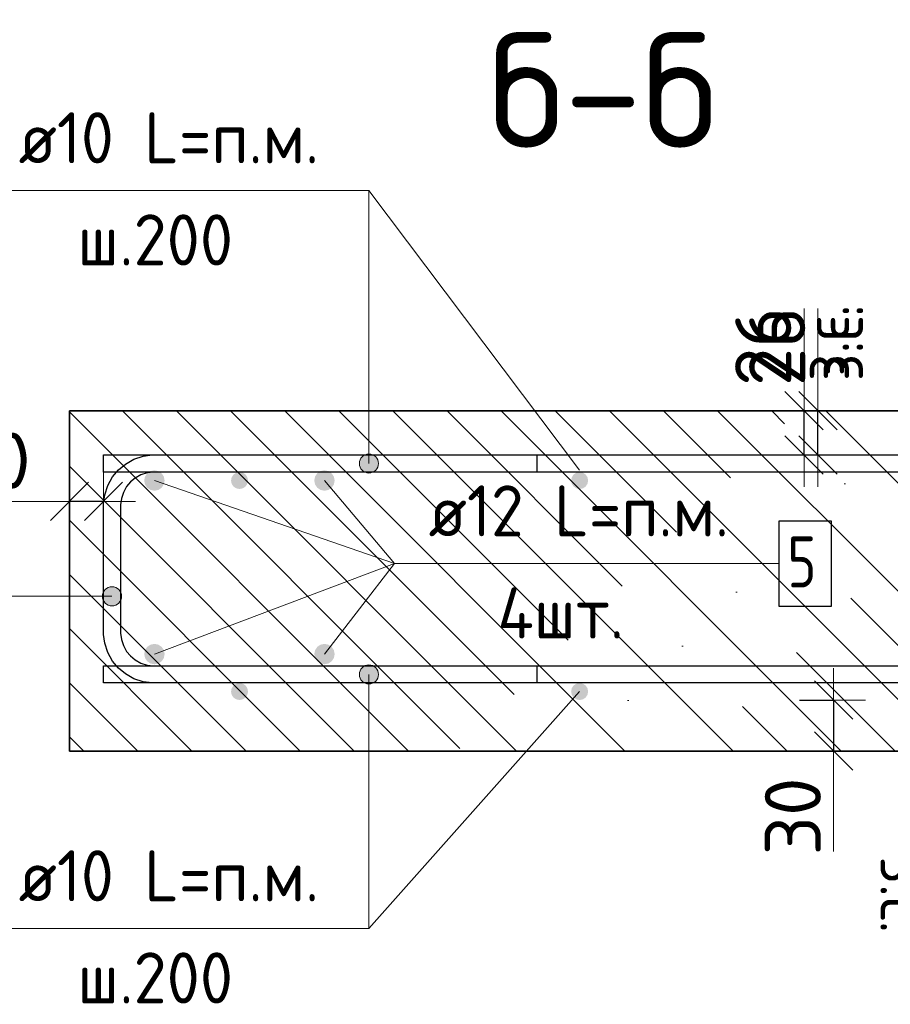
# Model space of a CAD drawing. Header units: metres. Extents: x -38 to 100, y -15 to 21.
# Tile 66 of 90: x 72.138 to 72.65, y 7.193 to 7.772. Entities that reach past the tile are written whole.
import ezdxf

# ---------------------------------------------------------------- set-up
doc = ezdxf.new("R2010")
doc.units = ezdxf.units.M
doc.header["$PDMODE"] = 65
for name, color, linetype, lineweight in [('XR$4$Арм. стержнями верхней зоны', 180, 'Continuous', 35), ('XR$4$Арм. стержнями нижней зоны', 180, 'Continuous', 35), ('XR$4$Арм.стержн. Арматура края', 96, 'Continuous', 35), ('XR$4$Арм.стержн. Доп. арматура', 180, 'Continuous', 35), ('XR$4$Размерная линия_ общее', 7, 'Continuous', 13), ('XR$6$Арм. стержнями верхней зоны', 180, 'Continuous', 35), ('XR$6$Арм. стержнями нижней зоны', 180, 'Continuous', 35), ('XR$6$Арм.стержн. Арматура края', 96, 'Continuous', 35), ('XR$6$Арм.стержн. Доп. арматура', 180, 'Continuous', 35), ('XR$6$Размерная линия_ общее', 7, 'Continuous', 13)]:
    doc.layers.add(name, color=color, linetype=linetype, lineweight=lineweight)
doc.styles.add('ISOCPEUR', font='txt')
doc.dimstyles.new('DIMSTYLE_11', dxfattribs={"dimtxt": 0.033, "dimasz": 0.0375, "dimexe": 0, "dimexo": 0, "dimgap": 0.0165, "dimtad": 2, "dimdec": 0, "dimlfac": 1000, "dimrnd": 1, "dimzin": 12, "dimdsep": 46, "dimtxsty": 'ISOCPEUR', "dimblk1": 'ALL_ML_STRICH', "dimblk2": 'ALL_ML_STRICH', "dimsah": 1, "dimcen": 0, "dimclrd": 7, "dimclre": 256, "dimclrt": 7, "dimadec": 0, "dimazin": 0, "dimtfac": 1, "dimtdec": 0, "dimtix": 1, "dimtmove": 2, "dimatfit": 3, "dimfxl": 0, "dimtvp": 1.2, "dimtzin": 0, "dimlwd": 0, "dimlwe": -3, "dimarcsym": 0})
pattern_1 = [(135, (0, 0), (-0.031819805, -0.031819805), [0.4, -0.05, 0, -0.05]), (135, (-0.01591, -0.01591), (-0.031819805, -0.031819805), [0.8, -0.1, 0.1, -0.1])]

# ---------------------------------------------------------------- blocks, each defined once
blk = doc.blocks.new('ALL_ML_STRICH')
at = {"color": 0, "linetype": 'ByBlock', "lineweight": -2}
for p, q in [((0, -0.5), (0, 0.5)), ((-0.3, -0.3), (0.3, 0.3)), ((-1, 0), (0.5, 0))]:
    blk.add_line(p, q, dxfattribs=at)
blk = doc.blocks.new('*D136')
at = {"layer": 'DEFPOINTS', "color": 7, "linetype": 'Continuous', "lineweight": 13, "transparency": 33554687}
for p in [(72.5769, 7.37188), (72.61689, 7.37188), (72.5769, 7.34188)]:
    blk.add_point(p, dxfattribs=at)
at = {"layer": 'XR$4$Размерная линия_ общее', "color": 253, "linetype": 'Continuous', "lineweight": -2, "true_color": 0xa0a0a0, "transparency": 33554687}
for p, q in [((72.5969, 7.37188), (72.61689, 7.37188)), ((72.5969, 7.34188), (72.61689, 7.34188))]:
    blk.add_line(p, q, dxfattribs=at)
at = {"layer": 'XR$4$Размерная линия_ общее', "color": 7, "linetype": 'Continuous', "lineweight": -2, "transparency": 33554687}
blk.add_line((72.61689, 7.37188), (72.61689, 7.34188), dxfattribs=at)
at = {"layer": 'XR$4$Размерная линия_ общее', "color": 7, "linetype": 'Continuous', "lineweight": 13, "transparency": 33554687, "xscale": 0.0375, "yscale": 0.0375, "zscale": 0.0375}
for p, rotation in [((72.61689, 7.37188), 90), ((72.61689, 7.34188), 270)]:
    blk.add_blockref('ALL_ML_STRICH', p, dxfattribs=dict(at, rotation=rotation))
at = {"layer": 'XR$4$Размерная линия_ общее', "color": 7, "linetype": 'Continuous', "lineweight": 13, "transparency": 33554687, "insert": (72.59289, 7.30345), "char_height": 0.033, "width": 0.066, "attachment_point": 5, "rotation": 90, "style": 'ISOCPEUR'}
blk.add_mtext('\\A1;{30}', dxfattribs=at)
at = {"layer": 'XR$4$Размерная линия_ общее', "color": 7, "linetype": 'Continuous', "lineweight": 13, "transparency": 33554687, "insert": (72.67143, 7.27997), "char_height": 0.027, "width": 0.00135, "attachment_point": 1, "rotation": 270, "line_spacing_factor": 0.60241, "style": 'ISOCPEUR'}
blk.add_mtext('з.с.', dxfattribs=at)
blk = doc.blocks.new('*D139')
at = {"layer": 'DEFPOINTS', "color": 7, "linetype": 'Continuous', "lineweight": 13, "transparency": 33554687}
for p in [(72.1875, 7.48857), (72.1875, 7.45358), (72.1675, 7.44858)]:
    blk.add_point(p, dxfattribs=at)
at = {"layer": 'XR$4$Размерная линия_ общее', "color": 253, "linetype": 'Continuous', "lineweight": -2, "true_color": 0xa0a0a0, "transparency": 33554687}
for p, q in [((72.1675, 7.46858), (72.1675, 7.48857)), ((72.1875, 7.47358), (72.1875, 7.48857))]:
    blk.add_line(p, q, dxfattribs=at)
at = {"layer": 'XR$4$Размерная линия_ общее', "color": 7, "linetype": 'Continuous', "lineweight": -2, "transparency": 33554687}
blk.add_line((72.1875, 7.48857), (72.1675, 7.48857), dxfattribs=at)
at = {"layer": 'XR$4$Размерная линия_ общее', "color": 7, "linetype": 'Continuous', "lineweight": 13, "transparency": 33554687, "xscale": 0.0375, "yscale": 0.0375, "zscale": 0.0375}
for p, rotation in [((72.1675, 7.48857), 180), ((72.1875, 7.48857), 360)]:
    blk.add_blockref('ALL_ML_STRICH', p, dxfattribs=dict(at, rotation=rotation))
at = {"layer": 'XR$4$Размерная линия_ общее', "color": 7, "linetype": 'Continuous', "lineweight": 13, "transparency": 33554687, "insert": (72.12208, 7.51257), "char_height": 0.033, "width": 0.066, "attachment_point": 5, "style": 'ISOCPEUR'}
blk.add_mtext('\\A1;{20}', dxfattribs=at)
at = {"layer": 'XR$4$Размерная линия_ общее', "color": 7, "linetype": 'Continuous', "lineweight": 13, "transparency": 33554687, "insert": (72.09879, 7.43451), "char_height": 0.027, "width": 0.00135, "attachment_point": 1, "rotation": 180, "line_spacing_factor": 0.60241, "style": 'ISOCPEUR'}
blk.add_mtext('з.с.', dxfattribs=at)
blk = doc.blocks.new('*D142')
at = {"layer": 'DEFPOINTS', "color": 7, "linetype": 'Continuous', "lineweight": 13, "transparency": 33554687}
for p in [(72.56769, 7.54188), (72.56769, 7.51588), (72.60768, 7.51588)]:
    blk.add_point(p, dxfattribs=at)
at = {"layer": 'XR$4$Размерная линия_ общее', "color": 253, "linetype": 'Continuous', "lineweight": -2, "true_color": 0xa0a0a0, "transparency": 33554687}
for p, q in [((72.58769, 7.54188), (72.60768, 7.54188)), ((72.58769, 7.51588), (72.60768, 7.51588))]:
    blk.add_line(p, q, dxfattribs=at)
at = {"layer": 'XR$4$Размерная линия_ общее', "color": 7, "linetype": 'Continuous', "lineweight": -2, "transparency": 33554687}
blk.add_line((72.60768, 7.51588), (72.60768, 7.54188), dxfattribs=at)
at = {"layer": 'XR$4$Размерная линия_ общее', "color": 7, "linetype": 'Continuous', "lineweight": 13, "transparency": 33554687, "xscale": 0.0375, "yscale": 0.0375, "zscale": 0.0375}
for p, rotation in [((72.60768, 7.54188), 90), ((72.60768, 7.51588), 270)]:
    blk.add_blockref('ALL_ML_STRICH', p, dxfattribs=dict(at, rotation=rotation))
at = {"layer": 'XR$4$Размерная линия_ общее', "color": 7, "linetype": 'Continuous', "lineweight": 13, "transparency": 33554687, "insert": (72.60721, 7.55924), "char_height": 0.027, "width": 0.00135, "attachment_point": 1, "rotation": 90, "line_spacing_factor": 0.60241, "style": 'ISOCPEUR'}
blk.add_mtext('з.с.', dxfattribs=at)
at = {"layer": 'XR$4$Размерная линия_ общее', "color": 7, "linetype": 'Continuous', "lineweight": 13, "transparency": 33554687, "insert": (72.58368, 7.5796), "char_height": 0.033, "width": 0.066, "attachment_point": 5, "rotation": 90, "style": 'ISOCPEUR'}
blk.add_mtext('\\A1;{26}', dxfattribs=at)
blk = doc.blocks.new('*D322')
at = {"layer": 'DEFPOINTS', "color": 7, "linetype": 'Continuous', "lineweight": 13, "transparency": 33554687}
for p in [(72.5769, 7.37188), (72.61689, 7.37188), (72.5769, 7.34188)]:
    blk.add_point(p, dxfattribs=at)
at = {"layer": 'XR$6$Размерная линия_ общее', "color": 253, "linetype": 'Continuous', "lineweight": -2, "true_color": 0xa0a0a0, "transparency": 33554687}
for p, q in [((72.5969, 7.37188), (72.61689, 7.37188)), ((72.5969, 7.34188), (72.61689, 7.34188))]:
    blk.add_line(p, q, dxfattribs=at)
at = {"layer": 'XR$6$Размерная линия_ общее', "color": 7, "linetype": 'Continuous', "lineweight": -2, "transparency": 33554687}
blk.add_line((72.61689, 7.37188), (72.61689, 7.34188), dxfattribs=at)
at = {"layer": 'XR$6$Размерная линия_ общее', "color": 7, "linetype": 'Continuous', "lineweight": 13, "transparency": 33554687, "xscale": 0.0375, "yscale": 0.0375, "zscale": 0.0375}
for p, rotation in [((72.61689, 7.37188), 90), ((72.61689, 7.34188), 270)]:
    blk.add_blockref('ALL_ML_STRICH', p, dxfattribs=dict(at, rotation=rotation))
at = {"layer": 'XR$6$Размерная линия_ общее', "color": 7, "linetype": 'Continuous', "lineweight": 13, "transparency": 33554687, "insert": (72.59289, 7.30345), "char_height": 0.033, "width": 0.066, "attachment_point": 5, "rotation": 90, "style": 'ISOCPEUR'}
blk.add_mtext('\\A1;{30}', dxfattribs=at)
at = {"layer": 'XR$6$Размерная линия_ общее', "color": 7, "linetype": 'Continuous', "lineweight": 13, "transparency": 33554687, "insert": (72.67143, 7.27997), "char_height": 0.027, "width": 0.00135, "attachment_point": 1, "rotation": 270, "line_spacing_factor": 0.60241, "style": 'ISOCPEUR'}
blk.add_mtext('з.с.', dxfattribs=at)
blk = doc.blocks.new('*D325')
at = {"layer": 'DEFPOINTS', "color": 7, "linetype": 'Continuous', "lineweight": 13, "transparency": 33554687}
for p in [(72.1875, 7.48857), (72.1875, 7.45358), (72.1675, 7.44858)]:
    blk.add_point(p, dxfattribs=at)
at = {"layer": 'XR$6$Размерная линия_ общее', "color": 253, "linetype": 'Continuous', "lineweight": -2, "true_color": 0xa0a0a0, "transparency": 33554687}
for p, q in [((72.1675, 7.46858), (72.1675, 7.48857)), ((72.1875, 7.47358), (72.1875, 7.48857))]:
    blk.add_line(p, q, dxfattribs=at)
at = {"layer": 'XR$6$Размерная линия_ общее', "color": 7, "linetype": 'Continuous', "lineweight": -2, "transparency": 33554687}
blk.add_line((72.1875, 7.48857), (72.1675, 7.48857), dxfattribs=at)
at = {"layer": 'XR$6$Размерная линия_ общее', "color": 7, "linetype": 'Continuous', "lineweight": 13, "transparency": 33554687, "xscale": 0.0375, "yscale": 0.0375, "zscale": 0.0375}
for p, rotation in [((72.1675, 7.48857), 180), ((72.1875, 7.48857), 360)]:
    blk.add_blockref('ALL_ML_STRICH', p, dxfattribs=dict(at, rotation=rotation))
at = {"layer": 'XR$6$Размерная линия_ общее', "color": 7, "linetype": 'Continuous', "lineweight": 13, "transparency": 33554687, "insert": (72.12208, 7.51257), "char_height": 0.033, "width": 0.066, "attachment_point": 5, "style": 'ISOCPEUR'}
blk.add_mtext('\\A1;{20}', dxfattribs=at)
at = {"layer": 'XR$6$Размерная линия_ общее', "color": 7, "linetype": 'Continuous', "lineweight": 13, "transparency": 33554687, "insert": (72.09879, 7.43451), "char_height": 0.027, "width": 0.00135, "attachment_point": 1, "rotation": 180, "line_spacing_factor": 0.60241, "style": 'ISOCPEUR'}
blk.add_mtext('з.с.', dxfattribs=at)
blk = doc.blocks.new('*D330')
at = {"layer": 'DEFPOINTS', "color": 7, "linetype": 'Continuous', "lineweight": 13, "transparency": 33554687}
for p in [(72.55948, 7.54188), (72.55948, 7.51588), (72.59947, 7.51588)]:
    blk.add_point(p, dxfattribs=at)
at = {"layer": 'XR$6$Размерная линия_ общее', "color": 253, "linetype": 'Continuous', "lineweight": -2, "true_color": 0xa0a0a0, "transparency": 33554687}
for p, q in [((72.57948, 7.54188), (72.59947, 7.54188)), ((72.57948, 7.51588), (72.59947, 7.51588))]:
    blk.add_line(p, q, dxfattribs=at)
at = {"layer": 'XR$6$Размерная линия_ общее', "color": 7, "linetype": 'Continuous', "lineweight": -2, "transparency": 33554687}
blk.add_line((72.59947, 7.51588), (72.59947, 7.54188), dxfattribs=at)
at = {"layer": 'XR$6$Размерная линия_ общее', "color": 7, "linetype": 'Continuous', "lineweight": 13, "transparency": 33554687, "xscale": 0.0375, "yscale": 0.0375, "zscale": 0.0375}
for p, rotation in [((72.59947, 7.54188), 90), ((72.59947, 7.51588), 270)]:
    blk.add_blockref('ALL_ML_STRICH', p, dxfattribs=dict(at, rotation=rotation))
at = {"layer": 'XR$6$Размерная линия_ общее', "color": 7, "linetype": 'Continuous', "lineweight": 13, "transparency": 33554687, "insert": (72.599, 7.55924), "char_height": 0.027, "width": 0.00135, "attachment_point": 1, "rotation": 90, "line_spacing_factor": 0.60241, "style": 'ISOCPEUR'}
blk.add_mtext('з.с.', dxfattribs=at)
at = {"layer": 'XR$6$Размерная линия_ общее', "color": 7, "linetype": 'Continuous', "lineweight": 13, "transparency": 33554687, "insert": (72.57547, 7.5796), "char_height": 0.033, "width": 0.066, "attachment_point": 5, "rotation": 90, "style": 'ISOCPEUR'}
blk.add_mtext('\\A1;{26}', dxfattribs=at)

msp = doc.modelspace()

# ---------------------------------------------------------------- hatches: boundary and pattern name
at = {"linetype": 'Continuous', "lineweight": 13, "transparency": 33554687}
h = msp.add_hatch(dxfattribs=at)
h.set_pattern_fill('__________540', scale=0.015, style=0, pattern_type=2)
h.set_pattern_definition(pattern_1)
h.paths.add_polyline_path([(72.1675, 7.54188), (72.1675, 7.34188), (72.75595, 7.34188), (72.75595, 7.54188)], flags=0)
h = msp.add_hatch(dxfattribs=at)
h.set_pattern_fill('__________540', scale=0.015, style=0, pattern_type=2)
h.set_pattern_definition(pattern_1)
h.paths.add_polyline_path([(72.1675, 7.54188), (72.1675, 7.34188), (72.75595, 7.34188), (72.75595, 7.54188)], flags=0)
at = {"layer": 'XR$4$Арм. стержнями верхней зоны', "linetype": 'Continuous', "lineweight": 13, "transparency": 33554687}
for points in [[(72.34843, 7.51369), (72.33876, 7.51369), (72.33797, 7.51088)], [(72.34843, 7.51369), (72.33797, 7.51088), (72.34922, 7.51088)], [(72.34641, 7.51571), (72.34078, 7.51571), (72.33876, 7.51369)], [(72.34641, 7.51571), (72.33876, 7.51369), (72.34843, 7.51369)], [(72.34078, 7.51571), (72.34641, 7.51571), (72.3436, 7.5165)], [(72.34922, 7.51088), (72.33797, 7.51088), (72.33876, 7.50806)], [(72.34922, 7.51088), (72.33876, 7.50806), (72.34843, 7.50806)], [(72.34843, 7.50806), (72.33876, 7.50806), (72.34078, 7.50604)], [(72.34843, 7.50806), (72.34078, 7.50604), (72.34641, 7.50604)], [(72.34641, 7.50604), (72.34078, 7.50604), (72.3436, 7.50525)]]:
    msp.add_hatch(color=7, dxfattribs=at).paths.add_polyline_path(points)
at = {"layer": 'XR$4$Арм. стержнями верхней зоны', "linetype": 'Continuous', "lineweight": 50, "transparency": 33554687}
for points in [[(72.27251, 7.50088), (72.27212, 7.50279), (72.27104, 7.50441), (72.26942, 7.5055), (72.26751, 7.50588), (72.26559, 7.5055), (72.26397, 7.50441), (72.26289, 7.50279), (72.26251, 7.50088), (72.26289, 7.49896), (72.26397, 7.49734), (72.26559, 7.49626), (72.26751, 7.49588), (72.26942, 7.49626), (72.27104, 7.49734), (72.27212, 7.49896)], [(72.47251, 7.50088), (72.47212, 7.50279), (72.47104, 7.50441), (72.46942, 7.5055), (72.46751, 7.50588), (72.46559, 7.5055), (72.46397, 7.50441), (72.46289, 7.50279), (72.46251, 7.50088), (72.46289, 7.49896), (72.46397, 7.49734), (72.46559, 7.49626), (72.46751, 7.49588), (72.46942, 7.49626), (72.47104, 7.49734), (72.47212, 7.49896)]]:
    msp.add_hatch(color=4, dxfattribs=at).paths.add_polyline_path(points)
at = {"layer": 'XR$4$Арм. стержнями нижней зоны', "linetype": 'Continuous', "lineweight": 13, "transparency": 33554687}
for points in [[(72.33797, 7.38688), (72.34922, 7.38688), (72.34843, 7.38969)], [(72.33797, 7.38688), (72.34843, 7.38969), (72.33876, 7.38969)], [(72.33876, 7.38969), (72.34843, 7.38969), (72.34641, 7.39171)], [(72.33876, 7.38969), (72.34641, 7.39171), (72.34078, 7.39171)], [(72.34078, 7.39171), (72.34641, 7.39171), (72.3436, 7.3925)], [(72.33876, 7.38406), (72.34922, 7.38688), (72.33797, 7.38688)], [(72.33876, 7.38406), (72.34843, 7.38406), (72.34922, 7.38688)], [(72.34078, 7.38204), (72.34843, 7.38406), (72.33876, 7.38406)], [(72.34078, 7.38204), (72.34641, 7.38204), (72.34843, 7.38406)], [(72.34641, 7.38204), (72.34078, 7.38204), (72.3436, 7.38125)]]:
    msp.add_hatch(color=7, dxfattribs=at).paths.add_polyline_path(points)
at = {"layer": 'XR$4$Арм. стержнями нижней зоны', "linetype": 'Continuous', "lineweight": 50, "transparency": 33554687}
for points in [[(72.27251, 7.37688), (72.27212, 7.37879), (72.27104, 7.38041), (72.26942, 7.3815), (72.26751, 7.38188), (72.26559, 7.3815), (72.26397, 7.38041), (72.26289, 7.37879), (72.26251, 7.37688), (72.26289, 7.37496), (72.26397, 7.37334), (72.26559, 7.37226), (72.26751, 7.37188), (72.26942, 7.37226), (72.27104, 7.37334), (72.27212, 7.37496)], [(72.47251, 7.37688), (72.47212, 7.37879), (72.47104, 7.38041), (72.46942, 7.3815), (72.46751, 7.38188), (72.46559, 7.3815), (72.46397, 7.38041), (72.46289, 7.37879), (72.46251, 7.37688), (72.46289, 7.37496), (72.46397, 7.37334), (72.46559, 7.37226), (72.46751, 7.37188), (72.46942, 7.37226), (72.47104, 7.37334), (72.47212, 7.37496)]]:
    msp.add_hatch(color=4, dxfattribs=at).paths.add_polyline_path(points)
at = {"layer": 'XR$4$Арм.стержн. Арматура края', "linetype": 'Continuous', "lineweight": 13, "transparency": 33554687}
for points in [[(72.18767, 7.43565), (72.18969, 7.428), (72.18969, 7.43768)], [(72.18969, 7.43768), (72.1925, 7.42722), (72.1925, 7.43847)], [(72.18969, 7.43768), (72.18969, 7.428), (72.1925, 7.42722)], [(72.1925, 7.43847), (72.1925, 7.42722), (72.19532, 7.428)], [(72.1925, 7.43847), (72.19532, 7.428), (72.19532, 7.43768)], [(72.19532, 7.43768), (72.19532, 7.428), (72.19734, 7.43003)], [(72.19532, 7.43768), (72.19734, 7.43003), (72.19734, 7.43565)], [(72.18767, 7.43003), (72.18767, 7.43565), (72.18688, 7.43284)], [(72.18767, 7.43565), (72.18767, 7.43003), (72.18969, 7.428)], [(72.19734, 7.43565), (72.19734, 7.43003), (72.19813, 7.43284)]]:
    msp.add_hatch(color=7, dxfattribs=at).paths.add_polyline_path(points)
at = {"layer": 'XR$4$Арм.стержн. Доп. арматура', "linetype": 'Continuous', "lineweight": 50, "transparency": 33554687}
for points in [[(72.22346, 7.50088), (72.223, 7.50317), (72.2217, 7.50512), (72.21976, 7.50642), (72.21746, 7.50688), (72.21516, 7.50642), (72.21322, 7.50512), (72.21192, 7.50317), (72.21146, 7.50088), (72.21192, 7.49858), (72.21322, 7.49663), (72.21516, 7.49533), (72.21746, 7.49488), (72.21976, 7.49533), (72.2217, 7.49663), (72.223, 7.49858)], [(72.32346, 7.50088), (72.323, 7.50317), (72.3217, 7.50512), (72.31976, 7.50642), (72.31746, 7.50688), (72.31516, 7.50642), (72.31322, 7.50512), (72.31192, 7.50317), (72.31146, 7.50088), (72.31192, 7.49858), (72.31322, 7.49663), (72.31516, 7.49533), (72.31746, 7.49488), (72.31976, 7.49533), (72.3217, 7.49663), (72.323, 7.49858)], [(72.22346, 7.39888), (72.223, 7.40117), (72.2217, 7.40312), (72.21976, 7.40442), (72.21746, 7.40488), (72.21516, 7.40442), (72.21322, 7.40312), (72.21192, 7.40117), (72.21146, 7.39888), (72.21192, 7.39658), (72.21322, 7.39463), (72.21516, 7.39333), (72.21746, 7.39288), (72.21976, 7.39333), (72.2217, 7.39463), (72.223, 7.39658)], [(72.32346, 7.39888), (72.323, 7.40117), (72.3217, 7.40312), (72.31976, 7.40442), (72.31746, 7.40488), (72.31516, 7.40442), (72.31322, 7.40312), (72.31192, 7.40117), (72.31146, 7.39888), (72.31192, 7.39658), (72.31322, 7.39463), (72.31516, 7.39333), (72.31746, 7.39288), (72.31976, 7.39333), (72.3217, 7.39463), (72.323, 7.39658)]]:
    msp.add_hatch(color=34, dxfattribs=at).paths.add_polyline_path(points)
at = {"layer": 'XR$6$Арм. стержнями верхней зоны', "linetype": 'Continuous', "lineweight": 13, "transparency": 33554687}
for points in [[(72.34843, 7.51369), (72.33876, 7.51369), (72.33797, 7.51088)], [(72.34843, 7.51369), (72.33797, 7.51088), (72.34922, 7.51088)], [(72.34641, 7.51571), (72.34078, 7.51571), (72.33876, 7.51369)], [(72.34641, 7.51571), (72.33876, 7.51369), (72.34843, 7.51369)], [(72.34078, 7.51571), (72.34641, 7.51571), (72.3436, 7.5165)], [(72.34922, 7.51088), (72.33797, 7.51088), (72.33876, 7.50806)], [(72.34922, 7.51088), (72.33876, 7.50806), (72.34843, 7.50806)], [(72.34843, 7.50806), (72.33876, 7.50806), (72.34078, 7.50604)], [(72.34843, 7.50806), (72.34078, 7.50604), (72.34641, 7.50604)], [(72.34641, 7.50604), (72.34078, 7.50604), (72.3436, 7.50525)]]:
    msp.add_hatch(color=7, dxfattribs=at).paths.add_polyline_path(points)
at = {"layer": 'XR$6$Арм. стержнями верхней зоны', "linetype": 'Continuous', "lineweight": 50, "transparency": 33554687}
for points in [[(72.27251, 7.50088), (72.27212, 7.50279), (72.27104, 7.50441), (72.26942, 7.5055), (72.26751, 7.50588), (72.26559, 7.5055), (72.26397, 7.50441), (72.26289, 7.50279), (72.26251, 7.50088), (72.26289, 7.49896), (72.26397, 7.49734), (72.26559, 7.49626), (72.26751, 7.49588), (72.26942, 7.49626), (72.27104, 7.49734), (72.27212, 7.49896)], [(72.47251, 7.50088), (72.47212, 7.50279), (72.47104, 7.50441), (72.46942, 7.5055), (72.46751, 7.50588), (72.46559, 7.5055), (72.46397, 7.50441), (72.46289, 7.50279), (72.46251, 7.50088), (72.46289, 7.49896), (72.46397, 7.49734), (72.46559, 7.49626), (72.46751, 7.49588), (72.46942, 7.49626), (72.47104, 7.49734), (72.47212, 7.49896)]]:
    msp.add_hatch(color=4, dxfattribs=at).paths.add_polyline_path(points)
at = {"layer": 'XR$6$Арм. стержнями нижней зоны', "linetype": 'Continuous', "lineweight": 13, "transparency": 33554687}
for points in [[(72.33797, 7.38688), (72.34922, 7.38688), (72.34843, 7.38969)], [(72.33797, 7.38688), (72.34843, 7.38969), (72.33876, 7.38969)], [(72.33876, 7.38969), (72.34843, 7.38969), (72.34641, 7.39171)], [(72.33876, 7.38969), (72.34641, 7.39171), (72.34078, 7.39171)], [(72.34078, 7.39171), (72.34641, 7.39171), (72.3436, 7.3925)], [(72.33876, 7.38406), (72.34922, 7.38688), (72.33797, 7.38688)], [(72.33876, 7.38406), (72.34843, 7.38406), (72.34922, 7.38688)], [(72.34078, 7.38204), (72.34843, 7.38406), (72.33876, 7.38406)], [(72.34078, 7.38204), (72.34641, 7.38204), (72.34843, 7.38406)], [(72.34641, 7.38204), (72.34078, 7.38204), (72.3436, 7.38125)]]:
    msp.add_hatch(color=7, dxfattribs=at).paths.add_polyline_path(points)
at = {"layer": 'XR$6$Арм. стержнями нижней зоны', "linetype": 'Continuous', "lineweight": 50, "transparency": 33554687}
for points in [[(72.27251, 7.37688), (72.27212, 7.37879), (72.27104, 7.38041), (72.26942, 7.3815), (72.26751, 7.38188), (72.26559, 7.3815), (72.26397, 7.38041), (72.26289, 7.37879), (72.26251, 7.37688), (72.26289, 7.37496), (72.26397, 7.37334), (72.26559, 7.37226), (72.26751, 7.37188), (72.26942, 7.37226), (72.27104, 7.37334), (72.27212, 7.37496)], [(72.47251, 7.37688), (72.47212, 7.37879), (72.47104, 7.38041), (72.46942, 7.3815), (72.46751, 7.38188), (72.46559, 7.3815), (72.46397, 7.38041), (72.46289, 7.37879), (72.46251, 7.37688), (72.46289, 7.37496), (72.46397, 7.37334), (72.46559, 7.37226), (72.46751, 7.37188), (72.46942, 7.37226), (72.47104, 7.37334), (72.47212, 7.37496)]]:
    msp.add_hatch(color=4, dxfattribs=at).paths.add_polyline_path(points)
at = {"layer": 'XR$6$Арм.стержн. Арматура края', "linetype": 'Continuous', "lineweight": 13, "transparency": 33554687}
for points in [[(72.18767, 7.43565), (72.18969, 7.428), (72.18969, 7.43768)], [(72.18969, 7.43768), (72.1925, 7.42722), (72.1925, 7.43847)], [(72.18969, 7.43768), (72.18969, 7.428), (72.1925, 7.42722)], [(72.1925, 7.43847), (72.1925, 7.42722), (72.19532, 7.428)], [(72.1925, 7.43847), (72.19532, 7.428), (72.19532, 7.43768)], [(72.19532, 7.43768), (72.19532, 7.428), (72.19734, 7.43003)], [(72.19532, 7.43768), (72.19734, 7.43003), (72.19734, 7.43565)], [(72.18767, 7.43003), (72.18767, 7.43565), (72.18688, 7.43284)], [(72.18767, 7.43565), (72.18767, 7.43003), (72.18969, 7.428)], [(72.19734, 7.43565), (72.19734, 7.43003), (72.19813, 7.43284)]]:
    msp.add_hatch(color=7, dxfattribs=at).paths.add_polyline_path(points)
at = {"layer": 'XR$6$Арм.стержн. Доп. арматура', "linetype": 'Continuous', "lineweight": 50, "transparency": 33554687}
for points in [[(72.22346, 7.50088), (72.223, 7.50317), (72.2217, 7.50512), (72.21976, 7.50642), (72.21746, 7.50688), (72.21516, 7.50642), (72.21322, 7.50512), (72.21192, 7.50317), (72.21146, 7.50088), (72.21192, 7.49858), (72.21322, 7.49663), (72.21516, 7.49533), (72.21746, 7.49488), (72.21976, 7.49533), (72.2217, 7.49663), (72.223, 7.49858)], [(72.32346, 7.50088), (72.323, 7.50317), (72.3217, 7.50512), (72.31976, 7.50642), (72.31746, 7.50688), (72.31516, 7.50642), (72.31322, 7.50512), (72.31192, 7.50317), (72.31146, 7.50088), (72.31192, 7.49858), (72.31322, 7.49663), (72.31516, 7.49533), (72.31746, 7.49488), (72.31976, 7.49533), (72.3217, 7.49663), (72.323, 7.49858)], [(72.22346, 7.39888), (72.223, 7.40117), (72.2217, 7.40312), (72.21976, 7.40442), (72.21746, 7.40488), (72.21516, 7.40442), (72.21322, 7.40312), (72.21192, 7.40117), (72.21146, 7.39888), (72.21192, 7.39658), (72.21322, 7.39463), (72.21516, 7.39333), (72.21746, 7.39288), (72.21976, 7.39333), (72.2217, 7.39463), (72.223, 7.39658)], [(72.32346, 7.39888), (72.323, 7.40117), (72.3217, 7.40312), (72.31976, 7.40442), (72.31746, 7.40488), (72.31516, 7.40442), (72.31322, 7.40312), (72.31192, 7.40117), (72.31146, 7.39888), (72.31192, 7.39658), (72.31322, 7.39463), (72.31516, 7.39333), (72.31746, 7.39288), (72.31976, 7.39333), (72.3217, 7.39463), (72.323, 7.39658)]]:
    msp.add_hatch(color=34, dxfattribs=at).paths.add_polyline_path(points)

# ---------------------------------------------------------------- linework, layer by layer
at = {"color": 7, "linetype": 'Continuous', "lineweight": 13, "transparency": 33554687}
for p, q in [((72.46751, 7.50688), (72.3436, 7.6713)), ((72.46751, 7.50688), (72.3436, 7.6713)), ((72.59947, 7.54188), (72.59947, 7.60188)), ((72.60768, 7.54188), (72.60768, 7.60188)), ((72.1675, 7.48857), (72.0985, 7.48857)), ((72.1675, 7.48857), (72.0985, 7.48857)), ((72.46751, 7.37688), (72.3436, 7.23758)), ((72.46751, 7.37688), (72.3436, 7.23758)), ((72.61689, 7.34188), (72.61689, 7.28288)), ((72.61689, 7.34188), (72.61689, 7.28288))]:
    msp.add_line(p, q, dxfattribs=at)
at = {"color": 7, "linetype": 'Continuous', "lineweight": 35, "transparency": 33554687}
for p, q in [((72.1675, 7.54188), (72.1675, 7.34188)), ((72.75595, 7.54188), (72.1675, 7.54188)), ((72.1675, 7.54188), (72.1675, 7.34188)), ((72.75595, 7.54188), (72.1675, 7.54188)), ((72.1675, 7.34188), (72.75595, 7.34188)), ((72.1675, 7.34188), (72.75595, 7.34188))]:
    msp.add_line(p, q, dxfattribs=at)
at = {"layer": 'XR$4$Арм. стержнями верхней зоны', "color": 7, "linetype": 'Continuous', "lineweight": 13, "transparency": 33554687}
for p, q in [((72.1176, 7.6713), (72.3436, 7.6713)), ((72.3436, 7.6713), (72.3436, 7.51088)), ((72.3436, 7.5165), (72.3436, 7.5165)), ((72.33797, 7.51088), (72.33797, 7.51088)), ((72.3436, 7.50525), (72.3436, 7.50525)), ((72.34922, 7.51088), (72.34922, 7.51088))]:
    msp.add_line(p, q, dxfattribs=at)
at = {"layer": 'XR$4$Арм. стержнями верхней зоны', "color": 4, "linetype": 'Continuous', "lineweight": 25, "transparency": 33554687}
for points in [[(72.76095, 7.50588), (72.1875, 7.50588), (72.1875, 7.51588), (72.76095, 7.51588), (72.76095, 7.50588)], [(72.76095, 7.50588), (72.44251, 7.50588), (72.44251, 7.51588), (72.76095, 7.51588), (72.76095, 7.50588)]]:
    msp.add_lwpolyline(points, dxfattribs=at)
at = {"layer": 'XR$4$Арм. стержнями верхней зоны', "color": 7, "linetype": 'Continuous', "lineweight": 13, "transparency": 33554687}
msp.add_circle((72.3436, 7.51088), 0.00563, dxfattribs=at)
at = {"layer": 'XR$4$Арм. стержнями нижней зоны', "color": 7, "linetype": 'Continuous', "lineweight": 13, "transparency": 33554687}
for p, q in [((72.3436, 7.3925), (72.3436, 7.3925)), ((72.33797, 7.38688), (72.33797, 7.38688)), ((72.3436, 7.23758), (72.3436, 7.38688)), ((72.34922, 7.38688), (72.34922, 7.38688)), ((72.3436, 7.38125), (72.3436, 7.38125)), ((72.1176, 7.23758), (72.3436, 7.23758))]:
    msp.add_line(p, q, dxfattribs=at)
at = {"layer": 'XR$4$Арм. стержнями нижней зоны', "color": 4, "linetype": 'Continuous', "lineweight": 25, "transparency": 33554687}
for points in [[(72.76095, 7.38188), (72.1875, 7.38188), (72.1875, 7.39188), (72.76095, 7.39188), (72.76095, 7.38188)], [(72.76095, 7.38188), (72.44251, 7.38188), (72.44251, 7.39188), (72.76095, 7.39188), (72.76095, 7.38188)]]:
    msp.add_lwpolyline(points, dxfattribs=at)
at = {"layer": 'XR$4$Арм. стержнями нижней зоны', "color": 7, "linetype": 'Continuous', "lineweight": 13, "transparency": 33554687}
msp.add_circle((72.3436, 7.38688), 0.00563, dxfattribs=at)
at = {"layer": 'XR$4$Арм.стержн. Арматура края', "color": 7, "linetype": 'Continuous', "lineweight": 13, "transparency": 33554687}
for p, q in [((72.1925, 7.43847), (72.1925, 7.43847)), ((72.08746, 7.43284), (72.1925, 7.43284)), ((72.18688, 7.43284), (72.18688, 7.43284)), ((72.19813, 7.43284), (72.19813, 7.43284)), ((72.1925, 7.42722), (72.1925, 7.42722))]:
    msp.add_line(p, q, dxfattribs=at)
at = {"layer": 'XR$4$Арм.стержн. Арматура края', "color": 4, "linetype": 'Continuous', "lineweight": 25, "transparency": 33554687}
for points in [[(72.6875, 7.38188), (72.21607, 7.38188), (72.21085, 7.3826), (72.20541, 7.3844), (72.20041, 7.3872), (72.19628, 7.39065), (72.19283, 7.39478), (72.19002, 7.39979), (72.18823, 7.40523), (72.1875, 7.41044), (72.1875, 7.48731), (72.18823, 7.49253), (72.19002, 7.49797), (72.19283, 7.50298), (72.19628, 7.5071), (72.20041, 7.51055), (72.20541, 7.51336), (72.21085, 7.51515), (72.21607, 7.51588), (72.6875, 7.51588)], [(72.6875, 7.50588), (72.21676, 7.50588), (72.21313, 7.50537), (72.20946, 7.50416), (72.2061, 7.50228), (72.20338, 7.50001), (72.2011, 7.49728), (72.19922, 7.49392), (72.19801, 7.49026), (72.1975, 7.48662), (72.1975, 7.41113), (72.19801, 7.4075), (72.19922, 7.40383), (72.2011, 7.40048), (72.20338, 7.39775), (72.2061, 7.39547), (72.20946, 7.39359), (72.21313, 7.39238), (72.21676, 7.39188), (72.6875, 7.39188)]]:
    msp.add_lwpolyline(points, dxfattribs=at)
at = {"layer": 'XR$4$Арм.стержн. Арматура края', "color": 7, "linetype": 'Continuous', "lineweight": 13, "transparency": 33554687}
msp.add_circle((72.1925, 7.43284), 0.00563, dxfattribs=at)
at = {"layer": 'XR$4$Арм.стержн. Доп. арматура', "color": 7, "linetype": 'Continuous', "lineweight": 13, "transparency": 33554687}
for q in [(72.21746, 7.50088), (72.31746, 7.50088), (72.21746, 7.39888), (72.31746, 7.39888), (72.58472, 7.45204)]:
    msp.add_line((72.35872, 7.45204), q, dxfattribs=at)
at = {"layer": 'XR$4$Арм.стержн. Доп. арматура', "color": 7, "linetype": 'Continuous', "lineweight": 25, "transparency": 33554687}
msp.add_lwpolyline([(72.58472, 7.42704), (72.61572, 7.42704), (72.61572, 7.47704), (72.58472, 7.47704), (72.58472, 7.42704)], dxfattribs=at)
at = {"layer": 'XR$6$Арм. стержнями верхней зоны', "color": 7, "linetype": 'Continuous', "lineweight": 13, "transparency": 33554687}
for p, q in [((72.1176, 7.6713), (72.3436, 7.6713)), ((72.3436, 7.6713), (72.3436, 7.51088)), ((72.3436, 7.5165), (72.3436, 7.5165)), ((72.33797, 7.51088), (72.33797, 7.51088)), ((72.3436, 7.50525), (72.3436, 7.50525)), ((72.34922, 7.51088), (72.34922, 7.51088))]:
    msp.add_line(p, q, dxfattribs=at)
at = {"layer": 'XR$6$Арм. стержнями верхней зоны', "color": 4, "linetype": 'Continuous', "lineweight": 25, "transparency": 33554687}
for points in [[(72.76095, 7.50588), (72.1875, 7.50588), (72.1875, 7.51588), (72.76095, 7.51588), (72.76095, 7.50588)], [(72.76095, 7.50588), (72.44251, 7.50588), (72.44251, 7.51588), (72.76095, 7.51588), (72.76095, 7.50588)]]:
    msp.add_lwpolyline(points, dxfattribs=at)
at = {"layer": 'XR$6$Арм. стержнями верхней зоны', "color": 7, "linetype": 'Continuous', "lineweight": 13, "transparency": 33554687}
msp.add_circle((72.3436, 7.51088), 0.00563, dxfattribs=at)
at = {"layer": 'XR$6$Арм. стержнями нижней зоны', "color": 7, "linetype": 'Continuous', "lineweight": 13, "transparency": 33554687}
for p, q in [((72.3436, 7.3925), (72.3436, 7.3925)), ((72.33797, 7.38688), (72.33797, 7.38688)), ((72.3436, 7.23758), (72.3436, 7.38688)), ((72.34922, 7.38688), (72.34922, 7.38688)), ((72.3436, 7.38125), (72.3436, 7.38125)), ((72.1176, 7.23758), (72.3436, 7.23758))]:
    msp.add_line(p, q, dxfattribs=at)
at = {"layer": 'XR$6$Арм. стержнями нижней зоны', "color": 4, "linetype": 'Continuous', "lineweight": 25, "transparency": 33554687}
for points in [[(72.76095, 7.38188), (72.1875, 7.38188), (72.1875, 7.39188), (72.76095, 7.39188), (72.76095, 7.38188)], [(72.76095, 7.38188), (72.44251, 7.38188), (72.44251, 7.39188), (72.76095, 7.39188), (72.76095, 7.38188)]]:
    msp.add_lwpolyline(points, dxfattribs=at)
at = {"layer": 'XR$6$Арм. стержнями нижней зоны', "color": 7, "linetype": 'Continuous', "lineweight": 13, "transparency": 33554687}
msp.add_circle((72.3436, 7.38688), 0.00563, dxfattribs=at)
at = {"layer": 'XR$6$Арм.стержн. Арматура края', "color": 7, "linetype": 'Continuous', "lineweight": 13, "transparency": 33554687}
for p, q in [((72.1925, 7.43847), (72.1925, 7.43847)), ((72.08746, 7.43284), (72.1925, 7.43284)), ((72.18688, 7.43284), (72.18688, 7.43284)), ((72.19813, 7.43284), (72.19813, 7.43284)), ((72.1925, 7.42722), (72.1925, 7.42722))]:
    msp.add_line(p, q, dxfattribs=at)
at = {"layer": 'XR$6$Арм.стержн. Арматура края', "color": 4, "linetype": 'Continuous', "lineweight": 25, "transparency": 33554687}
for points in [[(72.6875, 7.38188), (72.21607, 7.38188), (72.21085, 7.3826), (72.20541, 7.3844), (72.20041, 7.3872), (72.19628, 7.39065), (72.19283, 7.39478), (72.19002, 7.39979), (72.18823, 7.40523), (72.1875, 7.41044), (72.1875, 7.48731), (72.18823, 7.49253), (72.19002, 7.49797), (72.19283, 7.50298), (72.19628, 7.5071), (72.20041, 7.51055), (72.20541, 7.51336), (72.21085, 7.51515), (72.21607, 7.51588), (72.6875, 7.51588)], [(72.6875, 7.50588), (72.21676, 7.50588), (72.21313, 7.50537), (72.20946, 7.50416), (72.2061, 7.50228), (72.20338, 7.50001), (72.2011, 7.49728), (72.19922, 7.49392), (72.19801, 7.49026), (72.1975, 7.48662), (72.1975, 7.41113), (72.19801, 7.4075), (72.19922, 7.40383), (72.2011, 7.40048), (72.20338, 7.39775), (72.2061, 7.39547), (72.20946, 7.39359), (72.21313, 7.39238), (72.21676, 7.39188), (72.6875, 7.39188)]]:
    msp.add_lwpolyline(points, dxfattribs=at)
at = {"layer": 'XR$6$Арм.стержн. Арматура края', "color": 7, "linetype": 'Continuous', "lineweight": 13, "transparency": 33554687}
msp.add_circle((72.1925, 7.43284), 0.00563, dxfattribs=at)
at = {"layer": 'XR$6$Арм.стержн. Доп. арматура', "color": 7, "linetype": 'Continuous', "lineweight": 13, "transparency": 33554687}
for q in [(72.21746, 7.50088), (72.31746, 7.50088), (72.21746, 7.39888), (72.31746, 7.39888), (72.58472, 7.45204)]:
    msp.add_line((72.35872, 7.45204), q, dxfattribs=at)
at = {"layer": 'XR$6$Арм.стержн. Доп. арматура', "color": 7, "linetype": 'Continuous', "lineweight": 25, "transparency": 33554687}
msp.add_lwpolyline([(72.58472, 7.42704), (72.61572, 7.42704), (72.61572, 7.47704), (72.58472, 7.47704), (72.58472, 7.42704)], dxfattribs=at)

# ---------------------------------------------------------------- texts
at = {"color": 7, "linetype": 'Continuous', "lineweight": 50, "transparency": 33554687, "insert": (72.48129, 7.73031), "char_height": 0.0675, "width": 0.1725652, "attachment_point": 5, "style": 'ISOCPEUR'}
msp.add_mtext('\\A1;{\\fISOCPEUR|i0|b0;\\H0.067500;\\W1.000000;\\C7;б-б}\\P', dxfattribs=at)
msp.add_mtext('\\A1;{\\fISOCPEUR|i0|b0;\\H0.067500;\\W1.000000;\\C7;б-б}\\P', dxfattribs=at)
at = {"layer": 'XR$4$Арм. стержнями верхней зоны', "color": 7, "linetype": 'Continuous', "lineweight": 25, "transparency": 33554687, "char_height": 0.03, "attachment_point": 7, "style": 'ISOCPEUR'}
for s, insert, width in [('\\W0.94;ø10 L=п.м.', (72.1376, 7.6873), 0.1999831), ('\\W0.95;ш.200 ', (72.1721, 7.6273), 0.1311996)]:
    msp.add_mtext(s, dxfattribs=dict(at, insert=insert, width=width))
at = {"layer": 'XR$4$Арм. стержнями нижней зоны', "color": 7, "linetype": 'Continuous', "lineweight": 25, "transparency": 33554687, "char_height": 0.03, "attachment_point": 7, "style": 'ISOCPEUR'}
for s, insert, width in [('\\W0.94;ø10 L=п.м.', (72.1376, 7.25358), 0.1999831), ('\\W0.95;ш.200 ', (72.1721, 7.19358), 0.1311996)]:
    msp.add_mtext(s, dxfattribs=dict(at, insert=insert, width=width))
at = {"layer": 'XR$4$Арм.стержн. Доп. арматура', "color": 7, "linetype": 'Continuous', "lineweight": 25, "transparency": 33554687, "char_height": 0.03, "attachment_point": 7, "style": 'ISOCPEUR'}
for s, insert, width in [('\\W0.94;ø12 L=п.м.', (72.37872, 7.46804), 0.1999832), ('\\W0.78;5', (72.58972, 7.43804), 0.0326407), ('\\W0.95;4шт. ', (72.41922, 7.40804), 0.1191577)]:
    msp.add_mtext(s, dxfattribs=dict(at, insert=insert, width=width))
at = {"layer": 'XR$6$Арм. стержнями верхней зоны', "color": 7, "linetype": 'Continuous', "lineweight": 25, "transparency": 33554687, "char_height": 0.03, "attachment_point": 7, "style": 'ISOCPEUR'}
for s, insert, width in [('\\W0.94;ø10 L=п.м.', (72.1376, 7.6873), 0.1999831), ('\\W0.95;ш.200 ', (72.1721, 7.6273), 0.1311996)]:
    msp.add_mtext(s, dxfattribs=dict(at, insert=insert, width=width))
at = {"layer": 'XR$6$Арм. стержнями нижней зоны', "color": 7, "linetype": 'Continuous', "lineweight": 25, "transparency": 33554687, "char_height": 0.03, "attachment_point": 7, "style": 'ISOCPEUR'}
for s, insert, width in [('\\W0.94;ø10 L=п.м.', (72.1376, 7.25358), 0.1999831), ('\\W0.95;ш.200 ', (72.1721, 7.19358), 0.1311996)]:
    msp.add_mtext(s, dxfattribs=dict(at, insert=insert, width=width))
at = {"layer": 'XR$6$Арм.стержн. Доп. арматура', "color": 7, "linetype": 'Continuous', "lineweight": 25, "transparency": 33554687, "char_height": 0.03, "attachment_point": 7, "style": 'ISOCPEUR'}
for s, insert, width in [('\\W0.94;ø12 L=п.м.', (72.37872, 7.46804), 0.1999832), ('\\W0.78;5', (72.58972, 7.43804), 0.0326407), ('\\W0.95;4шт. ', (72.41922, 7.40804), 0.1191577)]:
    msp.add_mtext(s, dxfattribs=dict(at, insert=insert, width=width))

# ---------------------------------------------------------------- dimensions: what is measured, and where the dimension line sits
at = {"layer": 'XR$4$Размерная линия_ общее', "color": 7, "linetype": 'Continuous', "lineweight": 13, "transparency": 33554687}
for base, p1, p2, angle, picture, middle in [((72.60768, 7.54188), (72.58769, 7.51588), (72.58769, 7.54188), 90, '*D142', (72.58368, 7.5796)), ((72.1675, 7.48857), (72.1875, 7.47358), (72.1675, 7.46858), 180, '*D139', (72.12208, 7.51257)), ((72.61689, 7.34188), (72.5969, 7.37188), (72.5969, 7.34188), 270, '*D136', (72.59289, 7.30345))]:
    dim = msp.add_linear_dim(base=base, p1=p1, p2=p2, angle=angle, text='<>\\Xз.с.', dimstyle='DIMSTYLE_11', override={"dimpost": '<>', "dimclrd": 7, "dimclre": 253, "dimclrt": 7, "dimlwd": 0, "dimlwe": 65533}, dxfattribs=at)
    dim.commit()
    dim.dimension.update_dxf_attribs({"geometry": picture, "text_midpoint": middle, "dimtype": 160})
at = {"layer": 'XR$6$Размерная линия_ общее', "color": 7, "linetype": 'Continuous', "lineweight": 13, "transparency": 33554687}
for base, p1, p2, angle, picture, middle in [((72.59947, 7.54188), (72.57948, 7.51588), (72.57948, 7.54188), 90, '*D330', (72.57547, 7.5796)), ((72.1675, 7.48857), (72.1875, 7.47358), (72.1675, 7.46858), 180, '*D325', (72.12208, 7.51257)), ((72.61689, 7.34188), (72.5969, 7.37188), (72.5969, 7.34188), 270, '*D322', (72.59289, 7.30345))]:
    dim = msp.add_linear_dim(base=base, p1=p1, p2=p2, angle=angle, text='<>\\Xз.с.', dimstyle='DIMSTYLE_11', override={"dimpost": '<>', "dimclrd": 7, "dimclre": 253, "dimclrt": 7, "dimlwd": 0, "dimlwe": 65533}, dxfattribs=at)
    dim.commit()
    dim.dimension.update_dxf_attribs({"geometry": picture, "text_midpoint": middle, "dimtype": 160})

doc.saveas('drawing.dxf')
